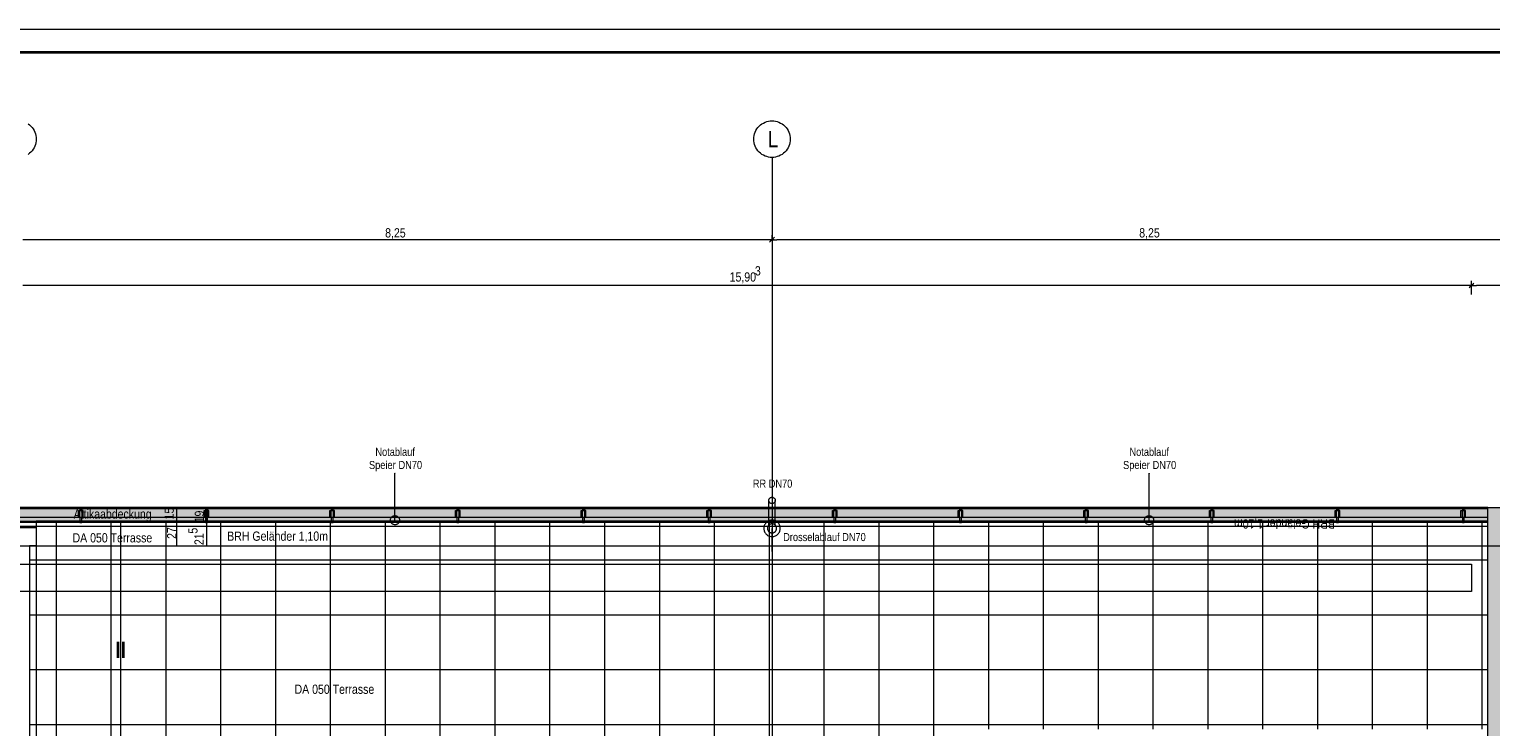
# Model space of a CAD drawing. Extents: x -620 to 300, y 62 to 1112.
# Tile 35 of 45: x -453 to -133, y 960 to 1112. Entities that reach past the tile are written whole.
import ezdxf
from ezdxf.lldxf.tags import DXFTag

# ---------------------------------------------------------------- set-up
doc = ezdxf.new("R2010")
doc.units = 0
doc.layers.get('0').update_dxf_attribs({"lineweight": 13})
for name, color, linetype, lineweight, true_color in [('30 -36 Dächer- 3 Dachbeläge', 9, 'Continuous', 15, 0x808080), ('30 -36 Dächer- 4 Dachbekleidungen', 9, 'Continuous', 9, 0x808080), ('40 -41 Abwasser_Wasser_Gas- 1 Abwasser + sanitäre Anlagen', 7, 'Continuous', 9, 0xff6633), ('60- 61 allgemeine Ausstattung- 4 Terrassen', 9, 'Continuous', 9, 0x808080), ('70 -72 Beschriftung- 1 Beschriftung allgemein', 7, 'Continuous', 9, 0xff6633), ('70 -76 Bemaßung- 2 Allgemein', 9, 'Continuous', 5, 0x808080)]:
    doc.layers.add(name, color=color, linetype=linetype, lineweight=lineweight, true_color=true_color)
for name, color, linetype, lineweight in [('40 -41 Abwasser_Wasser_Gas- 2 Wasser-1', 7, 'Continuous', 15), ('70 -71 Achsen- 1 Gebäudeachsen', 7, 'STRICHPUNKT2-A06DNCB4MF', 18), ('70 -72 Beschriftung- 5 Höhenkoten', 7, 'Continuous', 15), ('iwb_Plankopf Rahmen', 7, 'Continuous', 35), ('Keine', 7, 'Continuous', 9)]:
    doc.layers.add(name, color=color, linetype=linetype, lineweight=lineweight)
doc.styles.get("Standard").update_dxf_attribs({"font": 'ARIALN.TTF'})
tags = doc.linetypes.add('grob-A06DNCB3MF', pattern=[14, 3, -8, 3]).pattern_tags.tags
tags[8:9] = [DXFTag(74, 4), DXFTag(75, 0), DXFTag(340, '0'), DXFTag(46, 0.0), DXFTag(50, 0.0), DXFTag(44, 0.0), DXFTag(45, 0.0)]
tags[6:7] = [DXFTag(74, 4), DXFTag(75, 0), DXFTag(340, '0'), DXFTag(46, 0.0), DXFTag(50, 0.0), DXFTag(44, 0.0), DXFTag(45, 0.0)]
tags[4:5] = [DXFTag(74, 4), DXFTag(75, 0), DXFTag(340, '0'), DXFTag(46, 0.0), DXFTag(50, 0.0), DXFTag(44, 0.0), DXFTag(45, 0.0)]
tags = doc.linetypes.add('STRICHPUNKT2-A06DNCB4MF', pattern=[12.7, 6.35, -3.175, 0, -3.175]).pattern_tags.tags
tags[10:11] = [DXFTag(74, 4), DXFTag(75, 0), DXFTag(340, '0'), DXFTag(46, 0.0), DXFTag(50, 0.0), DXFTag(44, 0.0), DXFTag(45, 0.0)]
tags[8:9] = [DXFTag(74, 4), DXFTag(75, 0), DXFTag(340, '0'), DXFTag(46, 0.0), DXFTag(50, 0.0), DXFTag(44, 0.0), DXFTag(45, 0.0)]
tags[6:7] = [DXFTag(74, 4), DXFTag(75, 0), DXFTag(340, '0'), DXFTag(46, 0.0), DXFTag(50, 0.0), DXFTag(44, 0.0), DXFTag(45, 0.0)]
tags[4:5] = [DXFTag(74, 4), DXFTag(75, 0), DXFTag(340, '0'), DXFTag(46, 0.0), DXFTag(50, 0.0), DXFTag(44, 0.0), DXFTag(45, 0.0)]

# ---------------------------------------------------------------- blocks, each defined once
blk = doc.blocks.new('Referenz-A06DNCB5MF')
at = {"layer": '30 -36 Dächer- 3 Dachbeläge', "color": 0, "linetype": 'Continuous', "ltscale": 0.15}
for p, q in [((-133.98, 1007.85), (-538.63, 1007.85)), ((-133.98, 1004.85), (-133.98, 1007.85)), ((-133.98, 782.85), (-133.98, 1007.85)), ((-133.98, 1007.85), (76.59, 1007.85)), ((-538.63, 1004.85), (-133.98, 1004.85)), ((-433.08, 786.39), (-433.08, 1004.85))]:
    blk.add_line(p, q, dxfattribs=at)
at = {"layer": '30 -36 Dächer- 3 Dachbeläge', "color": 0, "lineweight": 9}
for p, q in [((-442.03, 1007.55), (-442.03, 1007.15)), ((-441.63, 1007.15), (-441.63, 1007.55)), ((-414.53, 1007.55), (-414.53, 1007.15)), ((-414.13, 1007.15), (-414.13, 1007.55)), ((-387.03, 1007.55), (-387.03, 1007.15)), ((-386.63, 1007.15), (-386.63, 1007.55)), ((-359.53, 1007.55), (-359.53, 1007.15)), ((-359.13, 1007.15), (-359.13, 1007.55)), ((-332.03, 1007.55), (-332.03, 1007.15)), ((-331.63, 1007.15), (-331.63, 1007.55)), ((-304.53, 1007.55), (-304.53, 1007.15)), ((-304.13, 1007.15), (-304.13, 1007.55)), ((-277.03, 1007.55), (-277.03, 1007.15)), ((-276.63, 1007.15), (-276.63, 1007.55)), ((-249.53, 1007.55), (-249.53, 1007.15)), ((-249.13, 1007.15), (-249.13, 1007.55)), ((-222.03, 1007.55), (-222.03, 1007.15)), ((-221.63, 1007.15), (-221.63, 1007.55)), ((-194.53, 1007.55), (-194.53, 1007.15)), ((-194.13, 1007.15), (-194.13, 1007.55)), ((-167.03, 1007.55), (-167.03, 1007.15)), ((-166.63, 1007.15), (-166.63, 1007.55)), ((-139.53, 1007.55), (-139.53, 1007.15)), ((-139.13, 1007.15), (-139.13, 1007.55)), ((-442.03, 1007.15), (-441.63, 1007.15)), ((-414.53, 1007.15), (-414.13, 1007.15)), ((-387.03, 1007.15), (-386.63, 1007.15)), ((-359.53, 1007.15), (-359.13, 1007.15)), ((-332.03, 1007.15), (-331.63, 1007.15)), ((-304.53, 1007.15), (-304.13, 1007.15)), ((-277.03, 1007.15), (-276.63, 1007.15)), ((-249.53, 1007.15), (-249.13, 1007.15)), ((-222.03, 1007.15), (-221.63, 1007.15)), ((-194.53, 1007.15), (-194.13, 1007.15)), ((-167.03, 1007.15), (-166.63, 1007.15)), ((-139.53, 1007.15), (-139.13, 1007.15))]:
    blk.add_line(p, q, dxfattribs=at)
at = {"layer": '30 -36 Dächer- 3 Dachbeläge', "color": 0, "lineweight": 0}
for points in [[(-133.98, 1004.85), (-538.63, 1005.65), (-538.63, 1007.85)], [(-133.98, 1004.85), (-538.63, 1007.85), (-133.98, 1007.85)], [(-441.63, 1007.15), (-442.03, 1007.15), (-441.63, 1007.55)], [(-441.63, 1007.55), (-442.03, 1007.15), (-442.03, 1007.55)], [(-414.13, 1007.15), (-414.53, 1007.15), (-414.13, 1007.55)], [(-414.13, 1007.55), (-414.53, 1007.15), (-414.53, 1007.55)], [(-386.63, 1007.15), (-387.03, 1007.15), (-386.63, 1007.55)], [(-386.63, 1007.55), (-387.03, 1007.15), (-387.03, 1007.55)], [(-359.13, 1007.15), (-359.53, 1007.15), (-359.13, 1007.55)], [(-359.13, 1007.55), (-359.53, 1007.15), (-359.53, 1007.55)], [(-331.63, 1007.15), (-332.03, 1007.15), (-331.63, 1007.55)], [(-331.63, 1007.55), (-332.03, 1007.15), (-332.03, 1007.55)], [(-304.13, 1007.15), (-304.53, 1007.15), (-304.13, 1007.55)], [(-304.13, 1007.55), (-304.53, 1007.15), (-304.53, 1007.55)], [(-276.63, 1007.15), (-277.03, 1007.15), (-276.63, 1007.55)], [(-276.63, 1007.55), (-277.03, 1007.15), (-277.03, 1007.55)], [(-249.13, 1007.15), (-249.53, 1007.15), (-249.13, 1007.55)], [(-249.13, 1007.55), (-249.53, 1007.15), (-249.53, 1007.55)], [(-221.63, 1007.15), (-222.03, 1007.15), (-221.63, 1007.55)], [(-221.63, 1007.55), (-222.03, 1007.15), (-222.03, 1007.55)], [(-194.13, 1007.15), (-194.53, 1007.15), (-194.13, 1007.55)], [(-194.13, 1007.55), (-194.53, 1007.15), (-194.53, 1007.55)], [(-166.63, 1007.15), (-167.03, 1007.15), (-166.63, 1007.55)], [(-166.63, 1007.55), (-167.03, 1007.15), (-167.03, 1007.55)], [(-139.13, 1007.15), (-139.53, 1007.15), (-139.13, 1007.55)], [(-139.13, 1007.55), (-139.53, 1007.15), (-139.53, 1007.55)], [(-538.63, 1005.65), (-133.98, 1004.85), (-538.63, 1004.85)]]:
    blk.add_solid(points, dxfattribs=at)
at = {"layer": '30 -36 Dächer- 3 Dachbeläge', "color": 0, "linetype": 'Continuous', "lineweight": 0, "ltscale": 0.13}
for points in [[(-133.98, 782.85), (-133.98, 1007.85), (-128.98, 1002.85)], [(-128.98, 1002.85), (-133.98, 1007.85), (76.59, 1007.85)], [(-133.98, 782.85), (-128.98, 1002.85), (-128.98, 777.85)]]:
    blk.add_solid(points, dxfattribs=at)
at = {"layer": '30 -36 Dächer- 4 Dachbekleidungen', "color": 0, "linetype": 'Continuous', "ltscale": 0.13}
for p, q in [((-133.98, 1007.55), (-538.63, 1007.55)), ((-133.98, 1005.75), (-133.98, 1007.55)), ((-538.63, 1005.75), (-133.98, 1005.75)), ((-133.98, 1004.55), (-538.63, 1004.55)), ((-442.33, 1005.75), (-442.33, 1007.15)), ((-442.33, 1007.15), (-442.03, 1007.15)), ((-442.03, 1005.75), (-442.03, 1007.15)), ((-442.03, 1007.15), (-441.63, 1007.15)), ((-442.03, 1005.75), (-442.03, 1004.55)), ((-442.03, 1004.55), (-441.63, 1004.55)), ((-441.63, 1007.15), (-441.63, 1005.75)), ((-441.33, 1007.15), (-441.63, 1007.15)), ((-441.63, 1004.55), (-441.63, 1005.75)), ((-441.33, 1005.75), (-441.33, 1007.15)), ((-414.83, 1005.75), (-414.83, 1007.15)), ((-414.83, 1007.15), (-414.53, 1007.15)), ((-414.53, 1005.75), (-414.53, 1007.15)), ((-414.53, 1007.15), (-414.13, 1007.15)), ((-414.53, 1005.75), (-414.53, 1004.55)), ((-414.53, 1004.55), (-414.13, 1004.55)), ((-414.13, 1007.15), (-414.13, 1005.75)), ((-413.83, 1007.15), (-414.13, 1007.15)), ((-414.13, 1004.55), (-414.13, 1005.75)), ((-413.83, 1005.75), (-413.83, 1007.15)), ((-387.33, 1005.75), (-387.33, 1007.15)), ((-387.33, 1007.15), (-387.03, 1007.15)), ((-387.03, 1005.75), (-387.03, 1007.15)), ((-387.03, 1007.15), (-386.63, 1007.15)), ((-387.03, 1005.75), (-387.03, 1004.55)), ((-387.03, 1004.55), (-386.63, 1004.55)), ((-386.63, 1007.15), (-386.63, 1005.75)), ((-386.33, 1007.15), (-386.63, 1007.15)), ((-386.63, 1004.55), (-386.63, 1005.75)), ((-386.33, 1005.75), (-386.33, 1007.15)), ((-359.83, 1005.75), (-359.83, 1007.15)), ((-359.83, 1007.15), (-359.53, 1007.15)), ((-359.53, 1005.75), (-359.53, 1007.15)), ((-359.53, 1007.15), (-359.13, 1007.15)), ((-359.53, 1005.75), (-359.53, 1004.55)), ((-359.53, 1004.55), (-359.13, 1004.55)), ((-359.13, 1007.15), (-359.13, 1005.75)), ((-358.83, 1007.15), (-359.13, 1007.15)), ((-359.13, 1004.55), (-359.13, 1005.75)), ((-358.83, 1005.75), (-358.83, 1007.15)), ((-332.33, 1005.75), (-332.33, 1007.15)), ((-332.33, 1007.15), (-332.03, 1007.15)), ((-332.03, 1005.75), (-332.03, 1007.15)), ((-332.03, 1007.15), (-331.63, 1007.15)), ((-332.03, 1005.75), (-332.03, 1004.55)), ((-332.03, 1004.55), (-331.63, 1004.55)), ((-331.63, 1007.15), (-331.63, 1005.75)), ((-331.33, 1007.15), (-331.63, 1007.15)), ((-331.63, 1004.55), (-331.63, 1005.75)), ((-331.33, 1005.75), (-331.33, 1007.15)), ((-304.83, 1005.75), (-304.83, 1007.15)), ((-304.83, 1007.15), (-304.53, 1007.15)), ((-304.53, 1005.75), (-304.53, 1007.15)), ((-304.53, 1007.15), (-304.13, 1007.15)), ((-304.53, 1005.75), (-304.53, 1004.55)), ((-304.53, 1004.55), (-304.13, 1004.55)), ((-304.13, 1007.15), (-304.13, 1005.75)), ((-303.83, 1007.15), (-304.13, 1007.15)), ((-304.13, 1004.55), (-304.13, 1005.75)), ((-303.83, 1005.75), (-303.83, 1007.15)), ((-277.33, 1005.75), (-277.33, 1007.15)), ((-277.33, 1007.15), (-277.03, 1007.15)), ((-277.03, 1005.75), (-277.03, 1007.15)), ((-277.03, 1007.15), (-276.63, 1007.15)), ((-277.03, 1005.75), (-277.03, 1004.55)), ((-277.03, 1004.55), (-276.63, 1004.55)), ((-276.63, 1007.15), (-276.63, 1005.75)), ((-276.33, 1007.15), (-276.63, 1007.15)), ((-276.63, 1004.55), (-276.63, 1005.75)), ((-276.33, 1005.75), (-276.33, 1007.15)), ((-249.83, 1005.75), (-249.83, 1007.15)), ((-249.83, 1007.15), (-249.53, 1007.15)), ((-249.53, 1005.75), (-249.53, 1007.15)), ((-249.53, 1007.15), (-249.13, 1007.15)), ((-249.53, 1005.75), (-249.53, 1004.55)), ((-249.53, 1004.55), (-249.13, 1004.55)), ((-249.13, 1007.15), (-249.13, 1005.75)), ((-248.83, 1007.15), (-249.13, 1007.15)), ((-249.13, 1004.55), (-249.13, 1005.75)), ((-248.83, 1005.75), (-248.83, 1007.15)), ((-222.33, 1005.75), (-222.33, 1007.15)), ((-222.33, 1007.15), (-222.03, 1007.15)), ((-222.03, 1005.75), (-222.03, 1007.15)), ((-222.03, 1007.15), (-221.63, 1007.15)), ((-222.03, 1005.75), (-222.03, 1004.55)), ((-222.03, 1004.55), (-221.63, 1004.55)), ((-221.63, 1007.15), (-221.63, 1005.75)), ((-221.33, 1007.15), (-221.63, 1007.15)), ((-221.63, 1004.55), (-221.63, 1005.75)), ((-221.33, 1005.75), (-221.33, 1007.15)), ((-194.83, 1005.75), (-194.83, 1007.15)), ((-194.83, 1007.15), (-194.53, 1007.15)), ((-194.53, 1005.75), (-194.53, 1007.15)), ((-194.53, 1007.15), (-194.13, 1007.15)), ((-194.53, 1005.75), (-194.53, 1004.55)), ((-194.53, 1004.55), (-194.13, 1004.55)), ((-194.13, 1007.15), (-194.13, 1005.75)), ((-193.83, 1007.15), (-194.13, 1007.15)), ((-194.13, 1004.55), (-194.13, 1005.75)), ((-193.83, 1005.75), (-193.83, 1007.15)), ((-167.33, 1005.75), (-167.33, 1007.15)), ((-167.33, 1007.15), (-167.03, 1007.15)), ((-167.03, 1005.75), (-167.03, 1007.15)), ((-167.03, 1007.15), (-166.63, 1007.15)), ((-167.03, 1005.75), (-167.03, 1004.55)), ((-167.03, 1004.55), (-166.63, 1004.55)), ((-166.63, 1007.15), (-166.63, 1005.75)), ((-166.33, 1007.15), (-166.63, 1007.15)), ((-166.63, 1004.55), (-166.63, 1005.75)), ((-166.33, 1005.75), (-166.33, 1007.15)), ((-139.83, 1005.75), (-139.83, 1007.15)), ((-139.83, 1007.15), (-139.53, 1007.15)), ((-139.53, 1005.75), (-139.53, 1007.15)), ((-139.53, 1007.15), (-139.13, 1007.15)), ((-139.53, 1005.75), (-139.53, 1004.55)), ((-139.53, 1004.55), (-139.13, 1004.55)), ((-139.13, 1007.15), (-139.13, 1005.75)), ((-138.83, 1007.15), (-139.13, 1007.15)), ((-139.13, 1004.55), (-139.13, 1005.75)), ((-138.83, 1005.75), (-138.83, 1007.15)), ((-133.98, 1003.75), (-133.98, 1004.55)), ((-538.63, 1003.75), (-133.98, 1003.75))]:
    blk.add_line(p, q, dxfattribs=at)
at = {"layer": '40 -41 Abwasser_Wasser_Gas- 1 Abwasser + sanitäre Anlagen', "color": 0, "linetype": 'grob-A06DNCB3MF', "ltscale": 0.13}
for p, q in [((-291.28, 1003.98), (-291.28, 1009.34)), ((-289.88, 1003.98), (-289.88, 1009.34)), ((-290.58, 998.18), (-290.58, 1003.27))]:
    blk.add_line(p, q, dxfattribs=at)
at = {"layer": '40 -41 Abwasser_Wasser_Gas- 1 Abwasser + sanitäre Anlagen', "color": 0, "linetype": 'Continuous', "lineweight": 5, "ltscale": 0.13}
for p, q in [((-290.58, 1003.27), (-290.59, 1003.21)), ((-290.59, 1003.21), (-290.56, 1003.21)), ((-290.56, 1003.21), (-290.58, 1003.27))]:
    blk.add_line(p, q, dxfattribs=at)
at = {"layer": '40 -41 Abwasser_Wasser_Gas- 1 Abwasser + sanitäre Anlagen', "color": 0, "lineweight": 0}
for points in [[(-290.58, 1003.27), (-290.59, 1003.21), (-290.58, 1003.21)], [(-290.58, 1003.27), (-290.58, 1003.21), (-290.56, 1003.21)]]:
    blk.add_solid(points, dxfattribs=at)
at = {"layer": '40 -41 Abwasser_Wasser_Gas- 2 Wasser-1', "color": 0, "linetype": 'Continuous', "ltscale": 0.15}
for p, q in [((-291.28, 1009.4), (-291.27, 1009.46)), ((-291.28, 1009.4), (-291.27, 1009.46)), ((-291.28, 1009.33), (-291.28, 1009.4)), ((-291.28, 1009.33), (-291.28, 1009.4)), ((-291.27, 1009.26), (-291.28, 1009.33)), ((-291.27, 1009.26), (-291.28, 1009.33)), ((-291.27, 1009.46), (-291.26, 1009.53)), ((-291.27, 1009.46), (-291.26, 1009.53)), ((-291.25, 1009.19), (-291.27, 1009.26)), ((-291.25, 1009.19), (-291.27, 1009.26)), ((-291.26, 1009.53), (-291.24, 1009.6)), ((-291.26, 1009.53), (-291.24, 1009.6)), ((-291.23, 1009.13), (-291.25, 1009.19)), ((-291.23, 1009.13), (-291.25, 1009.19)), ((-291.24, 1009.6), (-291.21, 1009.66)), ((-291.24, 1009.6), (-291.21, 1009.66)), ((-291.2, 1009.06), (-291.23, 1009.13)), ((-291.2, 1009.06), (-291.23, 1009.13)), ((-291.21, 1009.66), (-291.18, 1009.72)), ((-291.21, 1009.66), (-291.18, 1009.72)), ((-291.17, 1009), (-291.2, 1009.06)), ((-291.17, 1009), (-291.2, 1009.06)), ((-291.18, 1009.72), (-291.15, 1009.78)), ((-291.18, 1009.72), (-291.15, 1009.78)), ((-291.13, 1008.95), (-291.17, 1009)), ((-291.13, 1008.95), (-291.17, 1009)), ((-291.15, 1009.78), (-291.1, 1009.83)), ((-291.15, 1009.78), (-291.1, 1009.83)), ((-291.09, 1008.89), (-291.13, 1008.95)), ((-291.09, 1008.89), (-291.13, 1008.95)), ((-291.1, 1009.83), (-291.06, 1009.88)), ((-291.1, 1009.83), (-291.06, 1009.88)), ((-291.04, 1008.85), (-291.09, 1008.89)), ((-291.04, 1008.85), (-291.09, 1008.89)), ((-291.06, 1009.88), (-291, 1009.93)), ((-291.06, 1009.88), (-291, 1009.93)), ((-290.98, 1008.8), (-291.04, 1008.85)), ((-290.98, 1008.8), (-291.04, 1008.85)), ((-291, 1009.93), (-290.95, 1009.97)), ((-291, 1009.93), (-290.95, 1009.97)), ((-290.93, 1008.77), (-290.98, 1008.8)), ((-290.93, 1008.77), (-290.98, 1008.8)), ((-290.95, 1009.97), (-290.89, 1010)), ((-290.95, 1009.97), (-290.89, 1010)), ((-290.87, 1008.74), (-290.93, 1008.77)), ((-290.87, 1008.74), (-290.93, 1008.77)), ((-290.89, 1010), (-290.82, 1010.03)), ((-290.89, 1010), (-290.82, 1010.03)), ((-290.8, 1008.71), (-290.87, 1008.74)), ((-290.8, 1008.71), (-290.87, 1008.74)), ((-290.82, 1010.03), (-290.76, 1010.05)), ((-290.82, 1010.03), (-290.76, 1010.05)), ((-290.74, 1008.69), (-290.8, 1008.71)), ((-290.74, 1008.69), (-290.8, 1008.71)), ((-290.76, 1010.05), (-290.69, 1010.06)), ((-290.76, 1010.05), (-290.69, 1010.06)), ((-290.67, 1008.68), (-290.74, 1008.69)), ((-290.67, 1008.68), (-290.74, 1008.69)), ((-290.69, 1010.06), (-290.62, 1010.07)), ((-290.69, 1010.06), (-290.62, 1010.07)), ((-290.6, 1008.67), (-290.67, 1008.68)), ((-290.6, 1008.67), (-290.67, 1008.68)), ((-290.62, 1010.07), (-290.55, 1010.07)), ((-290.62, 1010.07), (-290.55, 1010.07)), ((-290.53, 1008.67), (-290.6, 1008.67)), ((-290.53, 1008.67), (-290.6, 1008.67)), ((-290.55, 1010.07), (-290.49, 1010.07)), ((-290.55, 1010.07), (-290.49, 1010.07)), ((-290.46, 1008.68), (-290.53, 1008.67)), ((-290.46, 1008.68), (-290.53, 1008.67)), ((-290.49, 1010.07), (-290.42, 1010.06)), ((-290.49, 1010.07), (-290.42, 1010.06)), ((-290.4, 1008.7), (-290.46, 1008.68)), ((-290.4, 1008.7), (-290.46, 1008.68)), ((-290.42, 1010.06), (-290.35, 1010.04)), ((-290.42, 1010.06), (-290.35, 1010.04)), ((-290.33, 1008.72), (-290.4, 1008.7)), ((-290.33, 1008.72), (-290.4, 1008.7)), ((-290.35, 1010.04), (-290.29, 1010.01)), ((-290.35, 1010.04), (-290.29, 1010.01)), ((-290.27, 1008.75), (-290.33, 1008.72)), ((-290.27, 1008.75), (-290.33, 1008.72)), ((-290.29, 1010.01), (-290.23, 1009.98)), ((-290.29, 1010.01), (-290.23, 1009.98)), ((-290.21, 1008.78), (-290.27, 1008.75)), ((-290.21, 1008.78), (-290.27, 1008.75)), ((-290.23, 1009.98), (-290.17, 1009.94)), ((-290.23, 1009.98), (-290.17, 1009.94)), ((-290.15, 1008.82), (-290.21, 1008.78)), ((-290.15, 1008.82), (-290.21, 1008.78)), ((-290.17, 1009.94), (-290.11, 1009.9)), ((-290.17, 1009.94), (-290.11, 1009.9)), ((-290.1, 1008.86), (-290.15, 1008.82)), ((-290.1, 1008.86), (-290.15, 1008.82)), ((-290.11, 1009.9), (-290.07, 1009.85)), ((-290.11, 1009.9), (-290.07, 1009.85)), ((-290.05, 1008.91), (-290.1, 1008.86)), ((-290.05, 1008.91), (-290.1, 1008.86)), ((-290.07, 1009.85), (-290.02, 1009.8)), ((-290.07, 1009.85), (-290.02, 1009.8)), ((-290.01, 1008.97), (-290.05, 1008.91)), ((-290.01, 1008.97), (-290.05, 1008.91)), ((-290.02, 1009.8), (-289.98, 1009.74)), ((-290.02, 1009.8), (-289.98, 1009.74)), ((-289.97, 1009.02), (-290.01, 1008.97)), ((-289.97, 1009.02), (-290.01, 1008.97)), ((-289.98, 1009.74), (-289.95, 1009.68)), ((-289.98, 1009.74), (-289.95, 1009.68)), ((-289.94, 1009.08), (-289.97, 1009.02)), ((-289.94, 1009.08), (-289.97, 1009.02)), ((-289.95, 1009.68), (-289.92, 1009.62)), ((-289.95, 1009.68), (-289.92, 1009.62)), ((-289.91, 1009.15), (-289.94, 1009.08)), ((-289.91, 1009.15), (-289.94, 1009.08)), ((-289.92, 1009.62), (-289.9, 1009.55)), ((-289.92, 1009.62), (-289.9, 1009.55)), ((-289.89, 1009.21), (-289.91, 1009.15)), ((-289.89, 1009.21), (-289.91, 1009.15)), ((-289.9, 1009.55), (-289.89, 1009.49)), ((-289.9, 1009.55), (-289.89, 1009.49)), ((-289.89, 1009.49), (-289.88, 1009.42)), ((-289.89, 1009.49), (-289.88, 1009.42)), ((-289.88, 1009.28), (-289.89, 1009.21)), ((-289.88, 1009.28), (-289.89, 1009.21)), ((-289.88, 1009.42), (-289.88, 1009.35)), ((-289.88, 1009.42), (-289.88, 1009.35)), ((-289.88, 1009.35), (-289.88, 1009.28)), ((-289.88, 1009.35), (-289.88, 1009.28)), ((-374.08, 1005.09), (-374.07, 1005.18)), ((-374.07, 1004.99), (-374.08, 1005.09)), ((-374.07, 1005.18), (-374.05, 1005.28)), ((-374.06, 1004.89), (-374.07, 1004.99)), ((-374.04, 1004.79), (-374.06, 1004.89)), ((-374.05, 1005.28), (-374.02, 1005.37)), ((-374.01, 1004.7), (-374.04, 1004.79)), ((-374.02, 1005.37), (-373.99, 1005.47)), ((-373.97, 1004.61), (-374.01, 1004.7)), ((-373.99, 1005.47), (-373.94, 1005.55)), ((-373.93, 1004.53), (-373.97, 1004.61)), ((-373.94, 1005.55), (-373.89, 1005.64)), ((-373.87, 1004.44), (-373.93, 1004.53)), ((-373.89, 1005.64), (-373.83, 1005.71)), ((-373.81, 1004.37), (-373.87, 1004.44)), ((-373.83, 1005.71), (-373.76, 1005.78)), ((-373.74, 1004.3), (-373.81, 1004.37)), ((-373.76, 1005.78), (-373.69, 1005.85)), ((-373.66, 1004.24), (-373.74, 1004.3)), ((-373.69, 1005.85), (-373.6, 1005.9)), ((-373.58, 1004.19), (-373.66, 1004.24)), ((-373.6, 1005.9), (-373.52, 1005.95)), ((-373.49, 1004.14), (-373.58, 1004.19)), ((-373.52, 1005.95), (-373.43, 1005.99)), ((-373.43, 1005.99), (-373.34, 1006.02)), ((-373.34, 1006.02), (-373.24, 1006.04)), ((-373.24, 1006.04), (-373.14, 1006.05)), ((-373.14, 1006.05), (-373.04, 1006.05)), ((-373.04, 1006.05), (-372.95, 1006.04)), ((-372.95, 1006.04), (-372.85, 1006.03)), ((-372.85, 1006.03), (-372.76, 1006)), ((-372.76, 1006), (-372.66, 1005.96)), ((-372.63, 1004.16), (-372.72, 1004.12)), ((-372.66, 1005.96), (-372.58, 1005.92)), ((-372.55, 1004.2), (-372.63, 1004.16)), ((-372.58, 1005.92), (-372.49, 1005.87)), ((-372.47, 1004.26), (-372.55, 1004.2)), ((-372.49, 1005.87), (-372.42, 1005.81)), ((-372.39, 1004.32), (-372.47, 1004.26)), ((-372.42, 1005.81), (-372.35, 1005.74)), ((-372.32, 1004.39), (-372.39, 1004.32)), ((-372.35, 1005.74), (-372.28, 1005.66)), ((-372.26, 1004.47), (-372.32, 1004.39)), ((-372.28, 1005.66), (-372.23, 1005.58)), ((-372.21, 1004.55), (-372.26, 1004.47)), ((-372.23, 1005.58), (-372.18, 1005.5)), ((-372.17, 1004.64), (-372.21, 1004.55)), ((-372.18, 1005.5), (-372.14, 1005.41)), ((-372.13, 1004.73), (-372.17, 1004.64)), ((-372.14, 1005.41), (-372.11, 1005.31)), ((-372.1, 1004.83), (-372.13, 1004.73)), ((-372.11, 1005.31), (-372.09, 1005.22)), ((-372.09, 1004.92), (-372.1, 1004.83)), ((-372.09, 1005.22), (-372.08, 1005.12)), ((-372.08, 1005.02), (-372.09, 1004.92)), ((-372.08, 1005.12), (-372.08, 1005.02)), ((-292.11, 1004.22), (-292.19, 1004.06)), ((-292, 1004.36), (-292.11, 1004.22)), ((-291.89, 1004.5), (-292, 1004.36)), ((-291.76, 1004.62), (-291.89, 1004.5)), ((-291.62, 1004.73), (-291.76, 1004.62)), ((-291.48, 1004.83), (-291.62, 1004.73)), ((-291.32, 1004.91), (-291.48, 1004.83)), ((-291.16, 1004.97), (-291.32, 1004.91)), ((-290.99, 1005.02), (-291.16, 1004.97)), ((-290.99, 1004.18), (-291.08, 1004.13)), ((-290.81, 1005.05), (-290.99, 1005.02)), ((-290.9, 1004.22), (-290.99, 1004.18)), ((-290.8, 1004.24), (-290.9, 1004.22)), ((-290.64, 1005.07), (-290.81, 1005.05)), ((-290.71, 1004.26), (-290.8, 1004.24)), ((-290.61, 1004.27), (-290.71, 1004.26)), ((-290.46, 1005.06), (-290.64, 1005.07)), ((-290.51, 1004.27), (-290.61, 1004.27)), ((-290.41, 1004.26), (-290.51, 1004.27)), ((-290.28, 1005.04), (-290.46, 1005.06)), ((-290.32, 1004.23), (-290.41, 1004.26)), ((-290.22, 1004.2), (-290.32, 1004.23)), ((-290.11, 1005.01), (-290.28, 1005.04)), ((-290.13, 1004.17), (-290.22, 1004.2)), ((-290.05, 1004.12), (-290.13, 1004.17)), ((-289.94, 1004.95), (-290.11, 1005.01)), ((-289.78, 1004.88), (-289.94, 1004.95)), ((-289.63, 1004.8), (-289.78, 1004.88)), ((-289.48, 1004.7), (-289.63, 1004.8)), ((-289.35, 1004.58), (-289.48, 1004.7)), ((-289.22, 1004.46), (-289.35, 1004.58)), ((-289.11, 1004.32), (-289.22, 1004.46)), ((-289.02, 1004.17), (-289.11, 1004.32)), ((-288.94, 1004.01), (-289.02, 1004.17)), ((-209.08, 1005.09), (-209.07, 1005.18)), ((-209.07, 1004.99), (-209.08, 1005.09)), ((-209.07, 1005.18), (-209.05, 1005.28)), ((-209.06, 1004.89), (-209.07, 1004.99)), ((-209.04, 1004.79), (-209.06, 1004.89)), ((-209.05, 1005.28), (-209.02, 1005.37)), ((-209.01, 1004.7), (-209.04, 1004.79)), ((-209.02, 1005.37), (-208.99, 1005.47)), ((-208.97, 1004.61), (-209.01, 1004.7)), ((-208.99, 1005.47), (-208.94, 1005.55)), ((-208.93, 1004.53), (-208.97, 1004.61)), ((-208.94, 1005.55), (-208.89, 1005.64)), ((-208.87, 1004.44), (-208.93, 1004.53)), ((-208.89, 1005.64), (-208.83, 1005.71)), ((-208.81, 1004.37), (-208.87, 1004.44)), ((-208.83, 1005.71), (-208.76, 1005.78)), ((-208.74, 1004.3), (-208.81, 1004.37)), ((-208.76, 1005.78), (-208.69, 1005.85)), ((-208.66, 1004.24), (-208.74, 1004.3)), ((-208.69, 1005.85), (-208.6, 1005.9)), ((-208.58, 1004.19), (-208.66, 1004.24)), ((-208.6, 1005.9), (-208.52, 1005.95)), ((-208.49, 1004.14), (-208.58, 1004.19)), ((-208.52, 1005.95), (-208.43, 1005.99)), ((-208.43, 1005.99), (-208.34, 1006.02)), ((-208.34, 1006.02), (-208.24, 1006.04)), ((-208.24, 1006.04), (-208.14, 1006.05)), ((-208.14, 1006.05), (-208.04, 1006.05)), ((-208.04, 1006.05), (-207.95, 1006.04)), ((-207.95, 1006.04), (-207.85, 1006.03)), ((-207.85, 1006.03), (-207.76, 1006)), ((-207.76, 1006), (-207.66, 1005.96)), ((-207.63, 1004.16), (-207.72, 1004.12)), ((-207.66, 1005.96), (-207.58, 1005.92)), ((-207.55, 1004.2), (-207.63, 1004.16)), ((-207.58, 1005.92), (-207.49, 1005.87)), ((-207.47, 1004.26), (-207.55, 1004.2)), ((-207.49, 1005.87), (-207.42, 1005.81)), ((-207.39, 1004.32), (-207.47, 1004.26)), ((-207.42, 1005.81), (-207.35, 1005.74)), ((-207.32, 1004.39), (-207.39, 1004.32)), ((-207.35, 1005.74), (-207.28, 1005.66)), ((-207.26, 1004.47), (-207.32, 1004.39)), ((-207.28, 1005.66), (-207.23, 1005.58)), ((-207.21, 1004.55), (-207.26, 1004.47)), ((-207.23, 1005.58), (-207.18, 1005.5)), ((-207.17, 1004.64), (-207.21, 1004.55)), ((-207.18, 1005.5), (-207.14, 1005.41)), ((-207.13, 1004.73), (-207.17, 1004.64)), ((-207.14, 1005.41), (-207.11, 1005.31)), ((-207.1, 1004.83), (-207.13, 1004.73)), ((-207.11, 1005.31), (-207.09, 1005.22)), ((-207.09, 1004.92), (-207.1, 1004.83)), ((-207.09, 1005.22), (-207.08, 1005.12)), ((-207.08, 1005.02), (-207.09, 1004.92)), ((-207.08, 1005.12), (-207.08, 1005.02)), ((-373.4, 1004.11), (-373.49, 1004.14)), ((-373.3, 1004.08), (-373.4, 1004.11)), ((-373.21, 1004.06), (-373.3, 1004.08)), ((-373.11, 1004.05), (-373.21, 1004.06)), ((-373.01, 1004.06), (-373.11, 1004.05)), ((-372.91, 1004.07), (-373.01, 1004.06)), ((-372.82, 1004.09), (-372.91, 1004.07)), ((-372.72, 1004.12), (-372.82, 1004.09)), ((-292.37, 1003.39), (-292.38, 1003.21)), ((-292.38, 1003.21), (-292.36, 1003.03)), ((-292.35, 1003.56), (-292.37, 1003.39)), ((-292.36, 1003.03), (-292.33, 1002.86)), ((-292.32, 1003.73), (-292.35, 1003.56)), ((-292.33, 1002.86), (-292.28, 1002.69)), ((-292.26, 1003.9), (-292.32, 1003.73)), ((-292.28, 1002.69), (-292.22, 1002.53)), ((-292.19, 1004.06), (-292.26, 1003.9)), ((-292.22, 1002.53), (-292.14, 1002.37)), ((-292.14, 1002.37), (-292.04, 1002.22)), ((-292.04, 1002.22), (-291.93, 1002.08)), ((-291.93, 1002.08), (-291.81, 1001.95)), ((-291.81, 1001.95), (-291.67, 1001.84)), ((-291.67, 1001.84), (-291.53, 1001.74)), ((-291.57, 1003.33), (-291.58, 1003.24)), ((-291.58, 1003.24), (-291.57, 1003.14)), ((-291.56, 1003.43), (-291.57, 1003.33)), ((-291.57, 1003.14), (-291.55, 1003.04)), ((-291.54, 1003.53), (-291.56, 1003.43)), ((-291.55, 1003.04), (-291.52, 1002.95)), ((-291.51, 1003.62), (-291.54, 1003.53)), ((-291.53, 1001.74), (-291.37, 1001.65)), ((-291.52, 1002.95), (-291.49, 1002.86)), ((-291.47, 1003.71), (-291.51, 1003.62)), ((-291.49, 1002.86), (-291.44, 1002.77)), ((-291.43, 1003.8), (-291.47, 1003.71)), ((-291.44, 1002.77), (-291.39, 1002.69)), ((-291.37, 1003.88), (-291.43, 1003.8)), ((-291.39, 1002.69), (-291.33, 1002.61)), ((-291.31, 1003.95), (-291.37, 1003.88)), ((-291.37, 1001.65), (-291.21, 1001.58)), ((-291.33, 1002.61), (-291.26, 1002.54)), ((-291.24, 1004.02), (-291.31, 1003.95)), ((-291.26, 1002.54), (-291.19, 1002.48)), ((-291.16, 1004.08), (-291.24, 1004.02)), ((-291.21, 1001.58), (-291.04, 1001.53)), ((-291.19, 1002.48), (-291.1, 1002.42)), ((-291.08, 1004.13), (-291.16, 1004.08)), ((-291.1, 1002.42), (-291.02, 1002.37)), ((-291.04, 1001.53), (-290.87, 1001.49)), ((-291.02, 1002.37), (-290.93, 1002.33)), ((-290.93, 1002.33), (-290.84, 1002.3)), ((-290.87, 1001.49), (-290.69, 1001.47)), ((-290.84, 1002.3), (-290.74, 1002.28)), ((-290.74, 1002.28), (-290.64, 1002.27)), ((-290.69, 1001.47), (-290.52, 1001.47)), ((-290.64, 1002.27), (-290.54, 1002.27)), ((-290.58, 1003.27), (-290.58, 999.43)), ((-290.54, 1002.27), (-290.45, 1002.28)), ((-290.52, 1001.47), (-290.34, 1001.48)), ((-290.45, 1002.28), (-290.35, 1002.29)), ((-290.35, 1002.29), (-290.26, 1002.32)), ((-290.34, 1001.48), (-290.17, 1001.52)), ((-290.26, 1002.32), (-290.16, 1002.36)), ((-290.17, 1001.52), (-290, 1001.56)), ((-290.16, 1002.36), (-290.08, 1002.4)), ((-290.08, 1002.4), (-289.99, 1002.46)), ((-289.97, 1004.06), (-290.05, 1004.12)), ((-290, 1001.56), (-289.83, 1001.63)), ((-289.99, 1002.46), (-289.92, 1002.52)), ((-289.89, 1004), (-289.97, 1004.06)), ((-289.92, 1002.52), (-289.85, 1002.59)), ((-289.82, 1003.93), (-289.89, 1004)), ((-289.85, 1002.59), (-289.78, 1002.66)), ((-289.83, 1001.63), (-289.68, 1001.71)), ((-289.76, 1003.85), (-289.82, 1003.93)), ((-289.78, 1002.66), (-289.73, 1002.74)), ((-289.71, 1003.77), (-289.76, 1003.85)), ((-289.73, 1002.74), (-289.68, 1002.83)), ((-289.67, 1003.68), (-289.71, 1003.77)), ((-289.68, 1002.83), (-289.64, 1002.92)), ((-289.68, 1001.71), (-289.53, 1001.81)), ((-289.63, 1003.59), (-289.67, 1003.68)), ((-289.64, 1002.92), (-289.61, 1003.01)), ((-289.6, 1003.5), (-289.63, 1003.59)), ((-289.61, 1003.01), (-289.59, 1003.11)), ((-289.59, 1003.4), (-289.6, 1003.5)), ((-289.58, 1003.3), (-289.59, 1003.4)), ((-289.59, 1003.11), (-289.58, 1003.2)), ((-289.58, 1003.2), (-289.58, 1003.3)), ((-289.53, 1001.81), (-289.39, 1001.92)), ((-289.39, 1001.92), (-289.26, 1002.04)), ((-289.26, 1002.04), (-289.15, 1002.17)), ((-289.15, 1002.17), (-289.05, 1002.32)), ((-289.05, 1002.32), (-288.96, 1002.47)), ((-288.96, 1002.47), (-288.89, 1002.63)), ((-288.87, 1003.85), (-288.94, 1004.01)), ((-288.89, 1002.63), (-288.84, 1002.8)), ((-288.82, 1003.68), (-288.87, 1003.85)), ((-288.84, 1002.8), (-288.8, 1002.98)), ((-288.79, 1003.5), (-288.82, 1003.68)), ((-288.8, 1002.98), (-288.78, 1003.15)), ((-288.78, 1003.33), (-288.79, 1003.5)), ((-288.78, 1003.15), (-288.78, 1003.33)), ((-208.4, 1004.11), (-208.49, 1004.14)), ((-208.3, 1004.08), (-208.4, 1004.11)), ((-208.21, 1004.06), (-208.3, 1004.08)), ((-208.11, 1004.05), (-208.21, 1004.06)), ((-208.01, 1004.06), (-208.11, 1004.05)), ((-207.91, 1004.07), (-208.01, 1004.06)), ((-207.82, 1004.09), (-207.91, 1004.07)), ((-207.72, 1004.12), (-207.82, 1004.09))]:
    blk.add_line(p, q, dxfattribs=at)
at = {"layer": '40 -41 Abwasser_Wasser_Gas- 2 Wasser-1', "color": 0, "linetype": 'Continuous', "lineweight": 9, "ltscale": 0.13}
for p, q in [((-538.63, 995.45), (-137.52, 995.45)), ((-137.52, 995.45), (-137.52, 989.45)), ((-137.52, 989.45), (-538.63, 989.45))]:
    blk.add_line(p, q, dxfattribs=at)
at = {"layer": '60- 61 allgemeine Ausstattung- 4 Terrassen', "color": 0}
for p, q in [((-133.98, 1004.85), (-451.58, 1004.85)), ((-451.58, 1004.85), (-451.58, 999.45)), ((-447.16, 782.85), (-447.16, 1004.85)), ((-435.16, 782.85), (-435.16, 1004.85)), ((-423.16, 782.85), (-423.16, 1004.85)), ((-411.16, 782.85), (-411.16, 1004.85)), ((-399.16, 782.85), (-399.16, 1004.85)), ((-387.16, 782.85), (-387.16, 1004.85)), ((-375.16, 782.85), (-375.16, 1004.85)), ((-363.16, 782.85), (-363.16, 1004.85)), ((-351.16, 782.85), (-351.16, 1004.85)), ((-339.16, 782.85), (-339.16, 1004.85)), ((-327.16, 782.85), (-327.16, 1004.85)), ((-315.16, 782.85), (-315.16, 1004.85)), ((-303.16, 782.85), (-303.16, 1004.85)), ((-291.16, 782.85), (-291.16, 1004.85)), ((-279.16, 782.85), (-279.16, 1004.85)), ((-267.16, 782.85), (-267.16, 1004.85)), ((-255.16, 782.85), (-255.16, 1004.85)), ((-243.16, 959.35), (-243.16, 1004.85)), ((-231.16, 959.35), (-231.16, 1004.85)), ((-219.16, 959.35), (-219.16, 1004.85)), ((-207.16, 959.35), (-207.16, 1004.85)), ((-195.16, 959.35), (-195.16, 1004.85)), ((-183.16, 959.35), (-183.16, 1004.85)), ((-171.16, 959.35), (-171.16, 1004.85)), ((-159.16, 959.35), (-159.16, 1004.85)), ((-147.16, 959.35), (-147.16, 1004.85)), ((-135.16, 959.35), (-135.16, 1004.85)), ((-133.98, 959.35), (-133.98, 1004.85)), ((-451.58, 999.45), (-453.08, 999.45)), ((-453.08, 999.45), (-453.08, 782.85)), ((-453.08, 996.39), (-133.98, 996.39)), ((-453.08, 984.39), (-133.98, 984.39)), ((-453.08, 972.39), (-133.98, 972.39)), ((-453.08, 960.39), (-133.98, 960.39))]:
    blk.add_line(p, q, dxfattribs=at)
at = {"layer": '60- 61 allgemeine Ausstattung- 4 Terrassen', "color": 0, "linetype": 'Continuous', "ltscale": 0.13}
for p, q in [((-459.58, 1003.45), (-451.58, 1003.45)), ((-451.58, 1003.45), (-451.58, 782.85))]:
    blk.add_line(p, q, dxfattribs=at)
at = {"layer": '70 -71 Achsen- 1 Gebäudeachsen', "color": 0, "linetype": 'STRICHPUNKT2-A06DNCB4MF', "ltscale": 0.18}
for p, q in [((-290.58, 1084.39), (-290.58, 84.95)), ((-538.63, 999.45), (76.59, 999.45))]:
    blk.add_line(p, q, dxfattribs=at)
at = {"layer": '70 -72 Beschriftung- 1 Beschriftung allgemein', "color": 0, "linetype": 'Continuous', "lineweight": 5, "ltscale": 0.13}
for p, q in [((-373.09, 1015.29), (-373.08, 1015.35)), ((-373.06, 1015.29), (-373.09, 1015.29)), ((-373.08, 1015.35), (-373.06, 1015.29)), ((-208.09, 1015.29), (-208.08, 1015.35)), ((-208.06, 1015.29), (-208.09, 1015.29)), ((-208.08, 1015.35), (-208.06, 1015.29))]:
    blk.add_line(p, q, dxfattribs=at)
at = {"layer": '70 -72 Beschriftung- 1 Beschriftung allgemein', "color": 0, "linetype": 'Continuous', "ltscale": 0.13}
for p, q in [((-373.08, 1005.05), (-373.08, 1015.35)), ((-208.08, 1005.05), (-208.08, 1015.35))]:
    blk.add_line(p, q, dxfattribs=at)
at = {"layer": '70 -72 Beschriftung- 1 Beschriftung allgemein', "color": 0, "lineweight": 0}
for points in [[(-373.08, 1015.29), (-373.09, 1015.29), (-373.08, 1015.35)], [(-373.08, 1015.29), (-373.08, 1015.35), (-373.06, 1015.29)], [(-208.08, 1015.29), (-208.09, 1015.29), (-208.08, 1015.35)], [(-208.08, 1015.29), (-208.08, 1015.35), (-208.06, 1015.29)]]:
    blk.add_solid(points, dxfattribs=at)
at = {"layer": '70 -76 Bemaßung- 2 Allgemein', "color": 0, "linetype": 'Continuous', "ltscale": 0.13}
for p, q in [((-291.64, 1066.39), (-454.52, 1066.39)), ((-290.08, 1066.39), (-291.64, 1066.39)), ((-290.05, 1066.92), (-291.11, 1065.86)), ((-291.11, 1065.86), (-290.05, 1066.92)), ((-291.08, 1066.39), (-289.52, 1066.39)), ((-290.58, 1066.45), (-290.58, 1067.39)), ((-290.58, 1066.45), (-290.58, 1067.39)), ((-126.64, 1066.39), (-289.52, 1066.39)), ((-138.58, 1056.39), (-454.52, 1056.39)), ((-137.02, 1056.39), (-138.58, 1056.39)), ((-136.99, 1056.92), (-138.05, 1055.86)), ((-138.05, 1055.86), (-136.99, 1056.92)), ((-138.02, 1056.39), (-136.46, 1056.39)), ((-137.52, 1054.39), (-137.52, 1057.39)), ((-137.52, 1054.39), (-137.52, 1057.39)), ((-126.64, 1056.39), (-136.46, 1056.39)), ((-420.78, 1007.85), (-420.84, 1007.85)), ((-420.83, 1007.86), (-420.81, 1007.84)), ((-420.82, 1007.86), (-420.82, 1007.83)), ((-420.82, 1004.87), (-420.82, 1007.83)), ((-414.17, 1007.55), (-414.23, 1007.55)), ((-414.22, 1007.56), (-414.2, 1007.54)), ((-414.21, 1007.56), (-414.21, 1007.53)), ((-414.21, 1003.77), (-414.21, 1007.53)), ((-420.78, 1004.85), (-420.84, 1004.85)), ((-420.78, 1004.85), (-420.84, 1004.85)), ((-420.81, 1004.84), (-420.83, 1004.86)), ((-420.83, 1004.86), (-420.81, 1004.84)), ((-420.82, 1004.84), (-420.82, 1004.87)), ((-420.82, 1004.86), (-420.82, 1004.83)), ((-420.82, 999.47), (-420.82, 1004.83)), ((-414.2, 1003.74), (-414.22, 1003.76)), ((-414.22, 1003.76), (-414.2, 1003.74)), ((-414.22, 1003.75), (-414.19, 1003.75)), ((-414.22, 1003.75), (-414.19, 1003.75)), ((-414.21, 1003.74), (-414.21, 1003.77)), ((-414.21, 1003.76), (-414.21, 1003.73)), ((-414.21, 999.47), (-414.21, 1003.73)), ((-420.78, 999.45), (-420.84, 999.45)), ((-420.81, 999.44), (-420.83, 999.46)), ((-420.82, 999.44), (-420.82, 999.47)), ((-414.17, 999.45), (-414.23, 999.45)), ((-414.2, 999.44), (-414.22, 999.46)), ((-414.21, 999.44), (-414.21, 999.47))]:
    blk.add_line(p, q, dxfattribs=at)
at = {"layer": 'Keine', "color": 0, "linetype": 'Continuous', "ltscale": 0.13}
for p, q in [((-453.35, 1091.72), (-453.04, 1091.49)), ((-453.04, 1091.49), (-452.75, 1091.22)), ((-452.75, 1091.22), (-452.48, 1090.93)), ((-452.48, 1090.93), (-452.25, 1090.62)), ((-452.25, 1090.62), (-452.05, 1090.28)), ((-294.1, 1090.28), (-293.9, 1090.62)), ((-293.9, 1090.62), (-293.67, 1090.93)), ((-293.67, 1090.93), (-293.4, 1091.22)), ((-293.4, 1091.22), (-293.11, 1091.49)), ((-293.11, 1091.49), (-292.8, 1091.72)), ((-292.8, 1091.72), (-292.46, 1091.92)), ((-292.46, 1091.92), (-292.11, 1092.09)), ((-292.11, 1092.09), (-291.74, 1092.22)), ((-291.74, 1092.22), (-291.36, 1092.32)), ((-291.36, 1092.32), (-290.97, 1092.37)), ((-290.97, 1092.37), (-290.58, 1092.39)), ((-290.58, 1092.39), (-290.18, 1092.37)), ((-290.18, 1092.37), (-289.8, 1092.32)), ((-289.8, 1092.32), (-289.42, 1092.22)), ((-289.42, 1092.22), (-289.05, 1092.09)), ((-289.05, 1092.09), (-288.69, 1091.92)), ((-288.69, 1091.92), (-288.35, 1091.72)), ((-288.35, 1091.72), (-288.04, 1091.49)), ((-288.04, 1091.49), (-287.75, 1091.22)), ((-287.75, 1091.22), (-287.48, 1090.93)), ((-287.48, 1090.93), (-287.25, 1090.62)), ((-287.25, 1090.62), (-287.05, 1090.28)), ((-452.05, 1090.28), (-451.88, 1089.92)), ((-451.88, 1089.92), (-451.75, 1089.55)), ((-451.75, 1089.55), (-451.65, 1089.17)), ((-451.65, 1087.61), (-451.75, 1087.23)), ((-451.65, 1089.17), (-451.6, 1088.79)), ((-451.6, 1088), (-451.65, 1087.61)), ((-451.6, 1088.79), (-451.58, 1088.39)), ((-451.58, 1088.39), (-451.6, 1088)), ((-294.58, 1088.39), (-294.56, 1088.79)), ((-294.56, 1088), (-294.58, 1088.39)), ((-294.56, 1088.79), (-294.5, 1089.17)), ((-294.5, 1087.61), (-294.56, 1088)), ((-294.5, 1089.17), (-294.4, 1089.55)), ((-294.4, 1087.23), (-294.5, 1087.61)), ((-294.4, 1089.55), (-294.27, 1089.92)), ((-294.27, 1089.92), (-294.1, 1090.28)), ((-287.05, 1090.28), (-286.88, 1089.92)), ((-286.88, 1089.92), (-286.75, 1089.55)), ((-286.75, 1089.55), (-286.65, 1089.17)), ((-286.65, 1087.61), (-286.75, 1087.23)), ((-286.65, 1089.17), (-286.6, 1088.79)), ((-286.6, 1088), (-286.65, 1087.61)), ((-286.6, 1088.79), (-286.58, 1088.39)), ((-286.58, 1088.39), (-286.6, 1088)), ((-453.04, 1085.3), (-453.35, 1085.07)), ((-452.75, 1085.56), (-453.04, 1085.3)), ((-452.48, 1085.86), (-452.75, 1085.56)), ((-452.25, 1086.17), (-452.48, 1085.86)), ((-452.05, 1086.51), (-452.25, 1086.17)), ((-451.88, 1086.86), (-452.05, 1086.51)), ((-451.75, 1087.23), (-451.88, 1086.86)), ((-294.27, 1086.86), (-294.4, 1087.23)), ((-294.1, 1086.51), (-294.27, 1086.86)), ((-293.9, 1086.17), (-294.1, 1086.51)), ((-293.67, 1085.86), (-293.9, 1086.17)), ((-293.4, 1085.56), (-293.67, 1085.86)), ((-293.11, 1085.3), (-293.4, 1085.56)), ((-292.8, 1085.07), (-293.11, 1085.3)), ((-292.46, 1084.87), (-292.8, 1085.07)), ((-292.11, 1084.7), (-292.46, 1084.87)), ((-291.74, 1084.57), (-292.11, 1084.7)), ((-291.36, 1084.47), (-291.74, 1084.57)), ((-290.97, 1084.41), (-291.36, 1084.47)), ((-290.58, 1084.39), (-290.97, 1084.41)), ((-290.18, 1084.41), (-290.58, 1084.39)), ((-289.8, 1084.47), (-290.18, 1084.41)), ((-289.42, 1084.57), (-289.8, 1084.47)), ((-289.05, 1084.7), (-289.42, 1084.57)), ((-288.69, 1084.87), (-289.05, 1084.7)), ((-288.35, 1085.07), (-288.69, 1084.87)), ((-288.04, 1085.3), (-288.35, 1085.07)), ((-287.75, 1085.56), (-288.04, 1085.3)), ((-287.48, 1085.86), (-287.75, 1085.56)), ((-287.25, 1086.17), (-287.48, 1085.86)), ((-287.05, 1086.51), (-287.25, 1086.17)), ((-286.88, 1086.86), (-287.05, 1086.51)), ((-286.75, 1087.23), (-286.88, 1086.86))]:
    blk.add_line(p, q, dxfattribs=at)
at = {"layer": '70 -72 Beschriftung- 1 Beschriftung allgemein', "color": 0, "linetype": 'Continuous', "ltscale": 0.13, "attachment_point": 1}
for s, insert, char_height in [('{\\fArial Narrow;Notablauf}', (-377.36, 1020.88), 1.7621), ('{\\fArial Narrow;Notablauf}', (-212.36, 1020.88), 1.7621), ('{\\fArial Narrow;Speier}', (-378.76, 1018.01), 1.7621), ('{\\fArial Narrow;DN70}', (-372.3, 1018.01), 1.7621), ('{\\fArial Narrow;Speier}', (-213.76, 1018.01), 1.7621), ('{\\fArial Narrow;DN70}', (-207.3, 1018.01), 1.7621), ('{\\fArial Narrow;RR DN70}', (-294.77, 1013.93), 1.7621), ('{\\fArial Narrow;RR DN70}', (-294.77, 1013.93), 1.7621), ('{\\fArial Narrow;Attikaabdeckung}', (-443.38, 1007.41), 2.0138), ('{\\fArial Narrow;DA 050 Terrasse}', (-443.63, 1002.21), 2.0138), ('{\\fArial Narrow;BRH Geländer 1,10m}', (-409.79, 1002.57), 2.0138), ('{\\fArial Narrow;Drosselablauf DN70}', (-288.13, 1002.25), 1.7621)]:
    blk.add_mtext(s, dxfattribs=dict(at, insert=insert, char_height=char_height))
for s, insert, char_height, rotation in [('{\\fArial Narrow;BRH Geländer 1,10m}', (-167.45, 1003.23), 2.0138, 180), ('{\\fArial Narrow|b1|i0;II}', (-434.23, 978.47), 3.5241, 0)]:
    blk.add_mtext(s, dxfattribs=dict(at, insert=insert, char_height=char_height, rotation=rotation))
at = {"layer": '70 -72 Beschriftung- 5 Höhenkoten', "color": 0, "linetype": 'Continuous', "ltscale": 0.15, "insert": (-395.05, 969.09), "char_height": 2.0138, "attachment_point": 1}
blk.add_mtext('{\\fArial Narrow;DA 050 Terrasse}', dxfattribs=at)
at = {"layer": '70 -76 Bemaßung- 2 Allgemein', "color": 0, "linetype": 'Continuous', "ltscale": 0.13, "char_height": 2.0138, "attachment_point": 1}
for s, insert in [('{\\fArial Narrow;8,25}', (-375.23, 1068.91)), ('{\\fArial Narrow;8,25}', (-210.23, 1068.91)), ('{\\fArial Narrow;15,90}', (-299.85, 1059.26)), ('{\\fArial Narrow;3}', (-294.32, 1060.6))]:
    blk.add_mtext(s, dxfattribs=dict(at, insert=insert))
at = {"layer": '70 -76 Bemaßung- 2 Allgemein', "color": 0, "linetype": 'Continuous', "ltscale": 0.13, "char_height": 2.0138, "attachment_point": 1, "rotation": 90}
for s, insert in [('{\\fArial Narrow;15}', (-423.5, 1005.22)), ('{\\fArial Narrow;19}', (-416.9, 1004.58)), ('{\\fArial Narrow;27}', (-422.93, 1000.96)), ('{\\fArial Narrow;5}', (-418.3, 1002.12)), ('{\\fArial Narrow;21}', (-416.96, 999.62))]:
    blk.add_mtext(s, dxfattribs=dict(at, insert=insert))
at = {"layer": 'Keine', "color": 0, "linetype": 'Continuous', "ltscale": 0.13, "insert": (-291.48, 1090.16), "char_height": 3.5241, "attachment_point": 1}
blk.add_mtext('{\\fArial Narrow;L}', dxfattribs=at)

msp = doc.modelspace()

# ---------------------------------------------------------------- linework, layer by layer
at = {"layer": 'iwb_Plankopf Rahmen', "color": 8, "lineweight": 13, "ltscale": 0.13, "true_color": 0x808080}
msp.add_lwpolyline([(300.35, 62.43), (-619.65, 62.43), (-619.65, 1112.43), (300.35, 1112.43), (300.35, 62.43)], close=True, dxfattribs=at)
at = {"layer": 'iwb_Plankopf Rahmen', "ltscale": 0.35}
msp.add_lwpolyline([(-599.65, 67.43), (-599.65, 1107.43), (295.35, 1107.43), (295.35, 67.43), (-599.65, 67.43)], close=True, dxfattribs=at)

# ---------------------------------------------------------------- block references
at = {"color": 8, "lineweight": 13, "ltscale": 0.13, "true_color": 0x808080}
msp.add_blockref('Referenz-A06DNCB5MF', (0, 0), dxfattribs=at)

doc.saveas('drawing.dxf')
